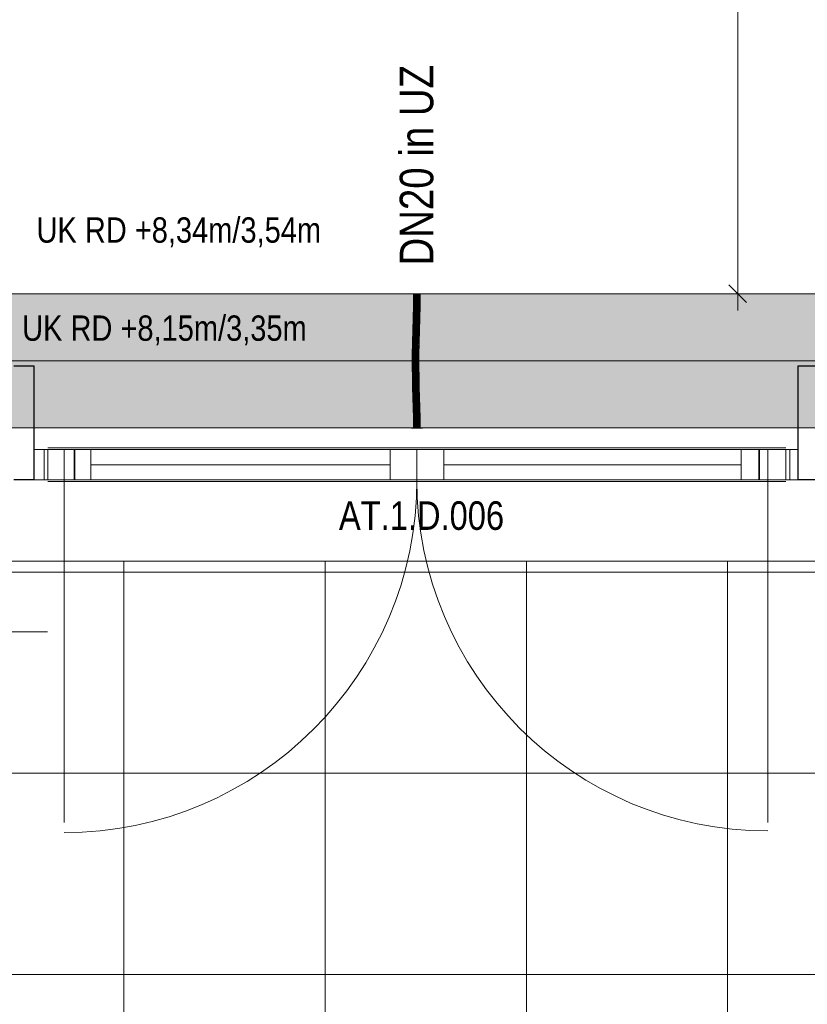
# Model space of a CAD drawing. Extents: x -1920 to 300, y 62 to 656.
# Tile 14 of 60: x -1766 to -1743, y 221 to 251. Entities that reach past the tile are written whole.
import ezdxf
from ezdxf.lldxf.tags import DXFTag

# ---------------------------------------------------------------- set-up
doc = ezdxf.new("R2010")
doc.units = 0
doc.layers.get('0').update_dxf_attribs({"lineweight": 35})
for name, color, linetype, lineweight, true_color in [('00_Beschriftung UZ', 3, 'Continuous', 13, 0x00ff00), ('30 -33 Aussenwände- 7 Fassade_ Elemente', 7, 'Continuous', 9, 0x00aacc), ('30 -35 Decken- 1 Konstruktion-Träger- Stahlbeton', 7, 'grob-A06G9HJG8I', 13, 0x33aa00), ('70 -72 Beschriftung- 1 Beschriftung allgemein', 7, 'Continuous', 9, 0xff6633), ('70 -76 Bemaßung- 2 Allgemein', 9, 'Continuous', 5, 0x808080), ('E_Leerrohr 20', 7, 'Continuous', 13, 0xcc0099), ('E_Leerrohr 20-Shading', 7, 'Continuous', 13, 0xcc0099)]:
    doc.layers.add(name, color=color, linetype=linetype, lineweight=lineweight, true_color=true_color)
for name, color, linetype, lineweight in [('60- 61 allgemeine Ausstattung- 4 Terrassen', 7, 'Continuous', 9), ('70 -71 Achsen- 1 Gebäudeachsen', 7, 'STRICHPUNKT2-A06G9HJF8I', 18), ('Detailelementbeschriftung', 7, 'Continuous', 9), ('Keine-1', 7, 'Continuous', 15)]:
    doc.layers.add(name, color=color, linetype=linetype, lineweight=lineweight)
doc.layers.add('iwb_Schraffur_Unterzug', color=7, linetype='Continuous', lineweight=5, true_color=0xffffcc, plot=False)
doc.styles.get("Standard").update_dxf_attribs({"font": 'ARIALN.TTF'})
tags = doc.linetypes.add('grob-A06G9HJG8I', pattern=[14, 3, -8, 3]).pattern_tags.tags
tags[8:9] = [DXFTag(74, 4), DXFTag(75, 0), DXFTag(340, '0'), DXFTag(46, 0.0), DXFTag(50, 0.0), DXFTag(44, 0.0), DXFTag(45, 0.0)]
tags[6:7] = [DXFTag(74, 4), DXFTag(75, 0), DXFTag(340, '0'), DXFTag(46, 0.0), DXFTag(50, 0.0), DXFTag(44, 0.0), DXFTag(45, 0.0)]
tags[4:5] = [DXFTag(74, 4), DXFTag(75, 0), DXFTag(340, '0'), DXFTag(46, 0.0), DXFTag(50, 0.0), DXFTag(44, 0.0), DXFTag(45, 0.0)]
tags = doc.linetypes.add('STRICHPUNKT2', pattern=[12.7, 6.35, -3.175, 0, -3.175]).pattern_tags.tags
tags[10:11] = [DXFTag(74, 4), DXFTag(75, 0), DXFTag(340, '0'), DXFTag(46, 0.0), DXFTag(50, 0.0), DXFTag(44, 0.0), DXFTag(45, 0.0)]
tags[8:9] = [DXFTag(74, 4), DXFTag(75, 0), DXFTag(340, '0'), DXFTag(46, 0.0), DXFTag(50, 0.0), DXFTag(44, 0.0), DXFTag(45, 0.0)]
tags[6:7] = [DXFTag(74, 4), DXFTag(75, 0), DXFTag(340, '0'), DXFTag(46, 0.0), DXFTag(50, 0.0), DXFTag(44, 0.0), DXFTag(45, 0.0)]
tags[4:5] = [DXFTag(74, 4), DXFTag(75, 0), DXFTag(340, '0'), DXFTag(46, 0.0), DXFTag(50, 0.0), DXFTag(44, 0.0), DXFTag(45, 0.0)]
tags = doc.linetypes.add('STRICHPUNKT2-A06G9HJF8I', pattern=[12.7, 6.35, -3.175, 0, -3.175]).pattern_tags.tags
tags[10:11] = [DXFTag(74, 4), DXFTag(75, 0), DXFTag(340, '0'), DXFTag(46, 0.0), DXFTag(50, 0.0), DXFTag(44, 0.0), DXFTag(45, 0.0)]
tags[8:9] = [DXFTag(74, 4), DXFTag(75, 0), DXFTag(340, '0'), DXFTag(46, 0.0), DXFTag(50, 0.0), DXFTag(44, 0.0), DXFTag(45, 0.0)]
tags[6:7] = [DXFTag(74, 4), DXFTag(75, 0), DXFTag(340, '0'), DXFTag(46, 0.0), DXFTag(50, 0.0), DXFTag(44, 0.0), DXFTag(45, 0.0)]
tags[4:5] = [DXFTag(74, 4), DXFTag(75, 0), DXFTag(340, '0'), DXFTag(46, 0.0), DXFTag(50, 0.0), DXFTag(44, 0.0), DXFTag(45, 0.0)]

# ---------------------------------------------------------------- blocks, each defined once
blk = doc.blocks.new('Shading-A06G9H3R8I', base_point=(-1754.328, 241.185))
at = {"layer": 'E_Leerrohr 20-Shading', "color": 223, "true_color": 0xc67fb4}
for points in [[(-1754.468, 242.636), (-1754.497, 242.636), (-1754.471, 242.275), (-1754.5, 242.276)], [(-1754.297, 242.636), (-1754.327, 242.636), (-1754.3, 242.273), (-1754.33, 242.273)], [(-1754.471, 242.275), (-1754.5, 242.276), (-1754.48, 241.913), (-1754.508, 241.914)], [(-1754.479, 241.913), (-1754.471, 242.275), (-1754.48, 241.913)], [(-1754.303, 242.273), (-1754.33, 242.273), (-1754.316, 241.909), (-1754.337, 241.91)], [(-1754.308, 241.909), (-1754.3, 242.273), (-1754.316, 241.909), (-1754.303, 242.273)], [(-1754.48, 241.913), (-1754.508, 241.914), (-1754.491, 241.551), (-1754.518, 241.552)], [(-1754.489, 241.551), (-1754.479, 241.913), (-1754.491, 241.551), (-1754.48, 241.913)], [(-1754.328, 241.91), (-1754.337, 241.91), (-1754.341, 241.547), (-1754.347, 241.547)], [(-1754.333, 241.547), (-1754.316, 241.909), (-1754.341, 241.547), (-1754.328, 241.91)], [(-1754.318, 241.547), (-1754.308, 241.909), (-1754.333, 241.547), (-1754.316, 241.909)], [(-1754.527, 241.189), (-1754.495, 241.414), (-1754.518, 241.552), (-1754.491, 241.551)], [(-1754.503, 241.189), (-1754.5, 241.254), (-1754.527, 241.189), (-1754.495, 241.414)], [(-1754.498, 241.188), (-1754.492, 241.438), (-1754.503, 241.189)], [(-1754.495, 241.414), (-1754.5, 241.254), (-1754.492, 241.433), (-1754.493, 241.406)], [(-1754.491, 241.551), (-1754.495, 241.414), (-1754.489, 241.551), (-1754.492, 241.433)], [(-1754.493, 241.406), (-1754.492, 241.438), (-1754.492, 241.433)], [(-1754.341, 241.547), (-1754.347, 241.547), (-1754.353, 241.185), (-1754.357, 241.185)], [(-1754.349, 241.185), (-1754.333, 241.547), (-1754.353, 241.185), (-1754.341, 241.547)], [(-1754.328, 241.185), (-1754.318, 241.547), (-1754.349, 241.185), (-1754.333, 241.547)], [(-1754.503, 241.189), (-1754.527, 241.189), (-1754.514, 240.825), (-1754.534, 240.826)], [(-1754.505, 240.825), (-1754.498, 241.188), (-1754.514, 240.825), (-1754.503, 241.189)], [(-1754.362, 240.824), (-1754.353, 241.185), (-1754.364, 240.824), (-1754.356, 241.185)], [(-1754.356, 241.185), (-1754.357, 241.185), (-1754.364, 240.824)], [(-1754.36, 240.824), (-1754.349, 241.185), (-1754.362, 240.824), (-1754.353, 241.185)], [(-1754.36, 240.824), (-1754.349, 241.185), (-1754.355, 240.988)], [(-1754.36, 240.824), (-1754.334, 240.823), (-1754.349, 241.185), (-1754.328, 241.185)], [(-1754.516, 240.645), (-1754.514, 240.825), (-1754.535, 240.645), (-1754.534, 240.826)], [(-1754.506, 240.462), (-1754.505, 240.825), (-1754.517, 240.462), (-1754.514, 240.825)], [(-1754.364, 240.642), (-1754.362, 240.642), (-1754.362, 240.824), (-1754.36, 240.824)], [(-1754.364, 240.642), (-1754.364, 240.642), (-1754.364, 240.824), (-1754.362, 240.824)], [(-1754.362, 240.642), (-1754.335, 240.642), (-1754.36, 240.824), (-1754.334, 240.823)], [(-1754.362, 240.642), (-1754.36, 240.824), (-1754.361, 240.679)], [(-1754.36, 240.824), (-1754.36, 240.824), (-1754.361, 240.679)], [(-1754.36, 240.824), (-1754.36, 240.824), (-1754.355, 240.988)], [(-1754.517, 240.462), (-1754.516, 240.645), (-1754.536, 240.462), (-1754.535, 240.645)], [(-1754.517, 240.462), (-1754.536, 240.462), (-1754.51, 240.156), (-1754.532, 240.156)], [(-1754.503, 240.157), (-1754.506, 240.462), (-1754.51, 240.156), (-1754.517, 240.462)], [(-1754.363, 240.462), (-1754.362, 240.642), (-1754.365, 240.462), (-1754.364, 240.642)], [(-1754.363, 240.462), (-1754.365, 240.462), (-1754.356, 240.159), (-1754.361, 240.159)], [(-1754.363, 240.462), (-1754.336, 240.462), (-1754.362, 240.642), (-1754.335, 240.642)], [(-1754.332, 240.16), (-1754.336, 240.462), (-1754.356, 240.159), (-1754.363, 240.462)], [(-1754.51, 240.156), (-1754.532, 240.156), (-1754.498, 239.852), (-1754.524, 239.851)], [(-1754.495, 239.852), (-1754.503, 240.157), (-1754.498, 239.852), (-1754.51, 240.156)], [(-1754.356, 240.159), (-1754.361, 240.159), (-1754.344, 239.856), (-1754.354, 239.856)], [(-1754.324, 239.856), (-1754.332, 240.16), (-1754.344, 239.856), (-1754.356, 240.159)], [(-1754.524, 239.851), (-1754.514, 239.767), (-1754.498, 239.852), (-1754.493, 239.767)], [(-1754.514, 239.767), (-1754.524, 239.851), (-1754.522, 239.767)], [(-1754.492, 239.732), (-1754.495, 239.852), (-1754.498, 239.852)], [(-1754.351, 239.768), (-1754.339, 239.768), (-1754.354, 239.856), (-1754.344, 239.856)], [(-1754.339, 239.768), (-1754.322, 239.769), (-1754.344, 239.856), (-1754.324, 239.856)], [(-1754.515, 239.546), (-1754.486, 239.547), (-1754.522, 239.767), (-1754.514, 239.767)], [(-1754.514, 239.767), (-1754.486, 239.547), (-1754.493, 239.767), (-1754.492, 239.732)], [(-1754.345, 239.551), (-1754.328, 239.552), (-1754.351, 239.768), (-1754.339, 239.768)], [(-1754.328, 239.552), (-1754.315, 239.552), (-1754.339, 239.768), (-1754.322, 239.769)], [(-1754.486, 239.547), (-1754.515, 239.546), (-1754.477, 239.243), (-1754.507, 239.243)], [(-1754.328, 239.552), (-1754.345, 239.551), (-1754.313, 239.247), (-1754.336, 239.247)], [(-1754.307, 239.248), (-1754.315, 239.552), (-1754.313, 239.247), (-1754.328, 239.552)], [(-1754.477, 239.243), (-1754.507, 239.243), (-1754.471, 238.94), (-1754.5, 238.939)], [(-1754.471, 238.94), (-1754.477, 239.243), (-1754.471, 238.94), (-1754.477, 239.243)], [(-1754.313, 239.247), (-1754.336, 239.247), (-1754.302, 238.942), (-1754.329, 238.942)], [(-1754.3, 238.942), (-1754.307, 239.248), (-1754.302, 238.942), (-1754.313, 239.247)], [(-1754.471, 238.94), (-1754.5, 238.939), (-1754.47, 238.636), (-1754.497, 238.636)], [(-1754.469, 238.636), (-1754.468, 238.636), (-1754.471, 238.94)], [(-1754.297, 238.636), (-1754.302, 238.942), (-1754.327, 238.636), (-1754.329, 238.942)], [(-1754.297, 238.636), (-1754.3, 238.942), (-1754.302, 238.942)]]:
    blk.add_solid(points, dxfattribs=at)
at = {"layer": 'E_Leerrohr 20-Shading', "color": 231, "true_color": 0xe17fc9}
for points in [[(-1754.397, 242.636), (-1754.468, 242.636), (-1754.4, 242.274), (-1754.471, 242.275)], [(-1754.397, 242.636), (-1754.4, 242.274), (-1754.398, 242.274)], [(-1754.398, 242.274), (-1754.395, 242.274), (-1754.397, 242.636)], [(-1754.395, 242.274), (-1754.33, 242.273), (-1754.397, 242.636), (-1754.327, 242.636)], [(-1754.4, 242.274), (-1754.471, 242.275), (-1754.408, 241.912), (-1754.479, 241.913)], [(-1754.4, 242.274), (-1754.408, 241.912), (-1754.406, 241.912)], [(-1754.406, 241.912), (-1754.401, 241.911), (-1754.4, 242.274), (-1754.398, 242.274)], [(-1754.398, 242.274), (-1754.401, 241.911), (-1754.395, 242.274), (-1754.39, 241.911)], [(-1754.39, 241.911), (-1754.337, 241.91), (-1754.395, 242.274), (-1754.33, 242.273)], [(-1754.408, 241.912), (-1754.479, 241.913), (-1754.418, 241.549), (-1754.489, 241.551)], [(-1754.406, 241.912), (-1754.408, 241.912), (-1754.412, 241.549), (-1754.418, 241.549)], [(-1754.412, 241.549), (-1754.403, 241.549), (-1754.406, 241.912), (-1754.401, 241.911)], [(-1754.401, 241.911), (-1754.403, 241.549), (-1754.39, 241.911), (-1754.383, 241.548)], [(-1754.383, 241.548), (-1754.347, 241.547), (-1754.39, 241.911), (-1754.337, 241.91)], [(-1754.492, 241.438), (-1754.498, 241.188), (-1754.487, 241.188)], [(-1754.492, 241.438), (-1754.43, 241.196), (-1754.489, 241.551), (-1754.425, 241.549)], [(-1754.487, 241.188), (-1754.43, 241.187), (-1754.492, 241.438), (-1754.43, 241.196)], [(-1754.43, 241.196), (-1754.427, 241.187), (-1754.425, 241.549), (-1754.418, 241.549)], [(-1754.417, 241.549), (-1754.418, 241.549), (-1754.426, 241.187), (-1754.427, 241.187)], [(-1754.419, 241.187), (-1754.412, 241.549), (-1754.426, 241.187), (-1754.417, 241.549)], [(-1754.419, 241.187), (-1754.406, 241.186), (-1754.412, 241.549), (-1754.403, 241.549)], [(-1754.403, 241.549), (-1754.406, 241.186), (-1754.383, 241.548), (-1754.376, 241.186)], [(-1754.376, 241.186), (-1754.357, 241.185), (-1754.383, 241.548), (-1754.347, 241.547)], [(-1754.487, 241.188), (-1754.498, 241.188), (-1754.482, 240.825), (-1754.505, 240.825)], [(-1754.482, 240.825), (-1754.434, 240.824), (-1754.487, 241.188), (-1754.43, 241.187)], [(-1754.434, 240.824), (-1754.427, 241.187), (-1754.43, 241.187)], [(-1754.426, 241.187), (-1754.427, 241.187), (-1754.433, 240.824), (-1754.434, 240.824)], [(-1754.424, 240.824), (-1754.419, 241.187), (-1754.433, 240.824), (-1754.426, 241.187)], [(-1754.43, 241.187), (-1754.427, 241.187), (-1754.43, 241.196)], [(-1754.424, 240.824), (-1754.408, 240.824), (-1754.419, 241.187), (-1754.406, 241.186)], [(-1754.406, 241.186), (-1754.408, 240.824), (-1754.376, 241.186), (-1754.371, 240.824)], [(-1754.376, 241.186), (-1754.371, 240.824), (-1754.357, 241.185), (-1754.368, 240.824)], [(-1754.482, 240.825), (-1754.505, 240.825), (-1754.481, 240.462), (-1754.506, 240.462)], [(-1754.435, 240.644), (-1754.434, 240.824), (-1754.482, 240.644), (-1754.482, 240.825)], [(-1754.435, 240.644), (-1754.425, 240.643), (-1754.433, 240.824), (-1754.424, 240.824)], [(-1754.433, 240.824), (-1754.434, 240.824), (-1754.435, 240.644)], [(-1754.426, 240.462), (-1754.409, 240.462), (-1754.424, 240.824), (-1754.408, 240.824)], [(-1754.408, 240.824), (-1754.409, 240.462), (-1754.371, 240.824), (-1754.37, 240.462)], [(-1754.368, 240.824), (-1754.371, 240.824), (-1754.369, 240.772)], [(-1754.369, 240.772), (-1754.371, 240.824), (-1754.371, 240.72)], [(-1754.364, 240.642), (-1754.369, 240.772), (-1754.37, 240.462), (-1754.371, 240.72)], [(-1754.364, 240.824), (-1754.368, 240.824), (-1754.364, 240.642), (-1754.369, 240.772)], [(-1754.481, 240.462), (-1754.506, 240.462), (-1754.484, 240.157), (-1754.503, 240.157)], [(-1754.484, 240.157), (-1754.433, 240.158), (-1754.481, 240.462), (-1754.439, 240.462)], [(-1754.482, 240.644), (-1754.481, 240.462), (-1754.442, 240.644), (-1754.439, 240.462)], [(-1754.439, 240.462), (-1754.436, 240.462), (-1754.442, 240.644), (-1754.435, 240.644)], [(-1754.433, 240.158), (-1754.432, 240.158), (-1754.439, 240.462), (-1754.436, 240.462)], [(-1754.426, 240.462), (-1754.435, 240.644), (-1754.436, 240.462)], [(-1754.426, 240.462), (-1754.436, 240.462), (-1754.425, 240.158), (-1754.432, 240.158)], [(-1754.435, 240.644), (-1754.426, 240.462), (-1754.425, 240.643)], [(-1754.425, 240.158), (-1754.407, 240.158), (-1754.426, 240.462), (-1754.409, 240.462)], [(-1754.371, 240.462), (-1754.409, 240.462), (-1754.379, 240.159), (-1754.407, 240.158)], [(-1754.377, 240.159), (-1754.37, 240.462), (-1754.379, 240.159), (-1754.371, 240.462)], [(-1754.37, 240.462), (-1754.377, 240.159), (-1754.371, 240.394)], [(-1754.365, 240.462), (-1754.371, 240.394), (-1754.368, 240.159), (-1754.373, 240.159)], [(-1754.37, 240.462), (-1754.371, 240.394), (-1754.369, 240.462)], [(-1754.371, 240.394), (-1754.365, 240.462), (-1754.369, 240.462)], [(-1754.364, 240.642), (-1754.37, 240.462), (-1754.369, 240.462)], [(-1754.369, 240.462), (-1754.365, 240.462), (-1754.364, 240.642)], [(-1754.365, 240.462), (-1754.368, 240.159), (-1754.361, 240.159)], [(-1754.484, 240.157), (-1754.503, 240.157), (-1754.489, 239.852), (-1754.495, 239.852)], [(-1754.424, 239.854), (-1754.432, 240.158), (-1754.489, 239.852), (-1754.484, 240.157)], [(-1754.425, 240.158), (-1754.432, 240.158), (-1754.423, 239.854), (-1754.424, 239.854)], [(-1754.423, 239.854), (-1754.405, 239.854), (-1754.425, 240.158), (-1754.407, 240.158)], [(-1754.377, 240.159), (-1754.407, 240.158), (-1754.387, 239.855), (-1754.405, 239.854)], [(-1754.373, 240.159), (-1754.377, 240.159), (-1754.378, 239.855), (-1754.387, 239.855)], [(-1754.373, 240.159), (-1754.378, 239.855), (-1754.368, 240.159), (-1754.371, 239.855)], [(-1754.377, 240.159), (-1754.373, 240.159), (-1754.371, 240.394)], [(-1754.368, 240.159), (-1754.371, 239.855), (-1754.361, 240.159), (-1754.358, 239.855)], [(-1754.358, 239.855), (-1754.354, 239.856), (-1754.361, 240.159)], [(-1754.489, 239.852), (-1754.495, 239.852), (-1754.492, 239.732)], [(-1754.422, 239.768), (-1754.424, 239.854), (-1754.491, 239.767), (-1754.489, 239.852)], [(-1754.423, 239.854), (-1754.424, 239.854), (-1754.422, 239.768)], [(-1754.422, 239.768), (-1754.404, 239.718), (-1754.423, 239.854), (-1754.405, 239.854)], [(-1754.387, 239.855), (-1754.405, 239.854), (-1754.388, 239.826)], [(-1754.388, 239.826), (-1754.405, 239.854), (-1754.392, 239.684), (-1754.404, 239.718)], [(-1754.379, 239.812), (-1754.378, 239.855), (-1754.388, 239.826), (-1754.387, 239.855)], [(-1754.371, 239.855), (-1754.378, 239.855), (-1754.371, 239.8), (-1754.379, 239.812)], [(-1754.371, 239.8), (-1754.357, 239.778), (-1754.371, 239.855), (-1754.358, 239.855)], [(-1754.357, 239.778), (-1754.351, 239.768), (-1754.358, 239.855), (-1754.354, 239.856)], [(-1754.492, 239.732), (-1754.415, 239.549), (-1754.491, 239.767), (-1754.422, 239.768)], [(-1754.415, 239.549), (-1754.492, 239.732), (-1754.486, 239.547)], [(-1754.415, 239.549), (-1754.403, 239.55), (-1754.422, 239.768), (-1754.404, 239.718)], [(-1754.392, 239.684), (-1754.404, 239.718), (-1754.396, 239.55), (-1754.403, 239.55)], [(-1754.385, 239.55), (-1754.382, 239.657), (-1754.396, 239.55), (-1754.392, 239.684)], [(-1754.382, 239.657), (-1754.379, 239.812), (-1754.392, 239.684), (-1754.388, 239.826)], [(-1754.373, 239.631), (-1754.382, 239.657), (-1754.374, 239.551), (-1754.385, 239.55)], [(-1754.371, 239.8), (-1754.379, 239.812), (-1754.373, 239.631), (-1754.382, 239.657)], [(-1754.355, 239.551), (-1754.354, 239.578), (-1754.374, 239.551), (-1754.373, 239.631)], [(-1754.373, 239.631), (-1754.355, 239.581), (-1754.371, 239.8), (-1754.357, 239.778)], [(-1754.355, 239.581), (-1754.354, 239.578), (-1754.357, 239.778), (-1754.351, 239.768)], [(-1754.355, 239.551), (-1754.345, 239.551), (-1754.354, 239.578)], [(-1754.354, 239.578), (-1754.345, 239.551), (-1754.351, 239.768)], [(-1754.415, 239.549), (-1754.486, 239.547), (-1754.407, 239.245), (-1754.477, 239.243)], [(-1754.403, 239.55), (-1754.415, 239.549), (-1754.4, 239.245), (-1754.407, 239.245)], [(-1754.396, 239.55), (-1754.403, 239.55), (-1754.401, 239.394)], [(-1754.385, 239.55), (-1754.396, 239.55), (-1754.4, 239.245), (-1754.401, 239.394)], [(-1754.385, 239.55), (-1754.4, 239.245), (-1754.391, 239.245)], [(-1754.385, 239.55), (-1754.391, 239.245), (-1754.374, 239.551), (-1754.378, 239.246)], [(-1754.378, 239.246), (-1754.36, 239.246), (-1754.374, 239.551), (-1754.355, 239.551)], [(-1754.36, 239.246), (-1754.336, 239.247), (-1754.355, 239.551), (-1754.345, 239.551)], [(-1754.407, 239.245), (-1754.477, 239.243), (-1754.4, 238.941), (-1754.471, 238.94)], [(-1754.406, 239.245), (-1754.407, 239.245), (-1754.399, 238.941), (-1754.4, 238.941)], [(-1754.399, 238.941), (-1754.398, 238.941), (-1754.406, 239.245), (-1754.4, 239.245)], [(-1754.391, 239.245), (-1754.4, 239.245), (-1754.395, 238.941), (-1754.398, 238.941)], [(-1754.378, 239.246), (-1754.391, 239.245), (-1754.38, 238.941), (-1754.395, 238.941)], [(-1754.364, 238.941), (-1754.36, 239.246), (-1754.38, 238.941), (-1754.378, 239.246)], [(-1754.364, 238.941), (-1754.329, 238.942), (-1754.36, 239.246), (-1754.336, 239.247)], [(-1754.4, 238.941), (-1754.471, 238.94), (-1754.397, 238.636), (-1754.468, 238.636)], [(-1754.4, 238.941), (-1754.398, 238.794), (-1754.399, 238.941), (-1754.398, 238.908)], [(-1754.397, 238.636), (-1754.397, 238.73), (-1754.4, 238.941)], [(-1754.399, 238.941), (-1754.396, 238.815), (-1754.395, 238.941)], [(-1754.398, 238.794), (-1754.397, 238.73), (-1754.398, 238.908), (-1754.396, 238.815)], [(-1754.393, 238.636), (-1754.396, 238.815), (-1754.397, 238.636)], [(-1754.396, 238.815), (-1754.393, 238.636), (-1754.364, 238.941), (-1754.368, 238.636)], [(-1754.396, 238.815), (-1754.364, 238.941), (-1754.395, 238.941)], [(-1754.368, 238.636), (-1754.327, 238.636), (-1754.364, 238.941), (-1754.329, 238.942)]]:
    blk.add_solid(points, dxfattribs=at)
blk = doc.blocks.new('Shading-A06G9H3T8I', base_point=(-1754.395, 238.636))
at = {"layer": 'E_Leerrohr 20-Shading', "color": 213, "true_color": 0xd67fc0}
for points in [[(-1754.397, 238.941), (-1754.397, 239.03), (-1754.497, 238.636), (-1754.497, 239.03)], [(-1754.397, 238.941), (-1754.353, 238.807), (-1754.397, 239.03), (-1754.35, 239.03)], [(-1754.353, 238.807), (-1754.297, 238.636), (-1754.35, 239.03), (-1754.297, 239.03)], [(-1754.397, 238.941), (-1754.497, 238.636), (-1754.404, 238.636)], [(-1754.404, 238.636), (-1754.4, 238.636), (-1754.397, 238.941), (-1754.397, 238.82)], [(-1754.4, 238.636), (-1754.397, 238.636), (-1754.397, 238.82)], [(-1754.395, 238.636), (-1754.356, 238.636), (-1754.397, 238.941), (-1754.353, 238.807)], [(-1754.397, 238.941), (-1754.397, 238.636), (-1754.395, 238.636)], [(-1754.356, 238.636), (-1754.297, 238.636), (-1754.353, 238.807)], [(-1754.397, 238.636), (-1754.562, 238.636), (-1754.397, 238.63), (-1754.562, 238.63)], [(-1754.361, 238.636), (-1754.397, 238.636), (-1754.361, 238.63), (-1754.397, 238.63)], [(-1754.232, 238.63), (-1754.232, 238.636), (-1754.361, 238.63), (-1754.361, 238.636)]]:
    blk.add_solid(points, dxfattribs=at)
blk = doc.blocks.new('Shading-A06G9H3V8I', base_point=(-1754.397, 242.636))
at = {"layer": 'E_Leerrohr 20-Shading', "color": 213, "true_color": 0xd67fc0}
for points in [[(-1754.562, 242.636), (-1754.397, 242.636), (-1754.562, 242.642), (-1754.397, 242.642)], [(-1754.497, 242.242), (-1754.397, 242.242), (-1754.497, 242.636), (-1754.397, 242.636)], [(-1754.397, 242.642), (-1754.397, 242.636), (-1754.351, 242.642), (-1754.351, 242.636)], [(-1754.397, 242.636), (-1754.397, 242.242), (-1754.297, 242.636), (-1754.303, 242.242)], [(-1754.351, 242.636), (-1754.232, 242.636), (-1754.351, 242.642), (-1754.232, 242.642)], [(-1754.303, 242.242), (-1754.297, 242.242), (-1754.297, 242.636)]]:
    blk.add_solid(points, dxfattribs=at)
blk = doc.blocks.new('Referenz-A06G9HJH8I', base_point=(-1905.787, 86.892))
at = {"layer": '30 -33 Aussenwände- 7 Fassade_ Elemente', "color": 0, "linetype": 'Continuous', "lineweight": -2, "ltscale": 0.25}
for p, q in [((-1766.414, 240.492), (-1765.814, 240.492)), ((-1765.814, 240.492), (-1765.814, 237.092)), ((-1743.031, 237.092), (-1743.031, 240.492)), ((-1743.031, 240.492), (-1742.431, 240.492)), ((-1765.814, 237.092), (-1766.414, 237.092)), ((-1742.431, 237.092), (-1743.031, 237.092))]:
    blk.add_line(p, q, dxfattribs=at)
at = {"layer": '30 -33 Aussenwände- 7 Fassade_ Elemente', "color": 0, "linetype": 'Continuous', "lineweight": 18, "ltscale": 0.18}
for p, q in [((-1765.814, 237.992), (-1764.914, 237.992)), ((-1765.814, 237.092), (-1765.814, 237.992)), ((-1765.514, 237.092), (-1765.514, 237.992)), ((-1765.514, 237.992), (-1743.281, 237.992)), ((-1764.914, 237.992), (-1764.114, 237.992)), ((-1764.914, 237.992), (-1764.914, 237.092)), ((-1764.114, 237.992), (-1764.114, 237.092)), ((-1755.197, 237.992), (-1754.397, 237.992)), ((-1755.197, 237.092), (-1755.197, 237.992)), ((-1754.397, 237.092), (-1754.397, 237.992)), ((-1754.397, 237.992), (-1753.597, 237.992)), ((-1753.597, 237.992), (-1753.597, 237.092)), ((-1744.731, 237.992), (-1743.931, 237.992)), ((-1744.731, 237.092), (-1744.731, 237.992)), ((-1743.931, 237.992), (-1743.931, 237.092)), ((-1743.931, 237.992), (-1743.031, 237.992)), ((-1743.281, 237.992), (-1743.281, 237.092)), ((-1743.031, 237.992), (-1743.031, 237.092)), ((-1764.114, 237.542), (-1755.197, 237.542)), ((-1744.731, 237.542), (-1753.597, 237.542)), ((-1764.914, 237.092), (-1765.814, 237.092)), ((-1743.281, 237.092), (-1765.514, 237.092)), ((-1764.114, 237.092), (-1764.914, 237.092)), ((-1754.397, 237.092), (-1755.197, 237.092)), ((-1753.597, 237.092), (-1754.397, 237.092)), ((-1743.931, 237.092), (-1744.731, 237.092)), ((-1743.031, 237.092), (-1743.931, 237.092))]:
    blk.add_line(p, q, dxfattribs=at)
at = {"layer": '30 -33 Aussenwände- 7 Fassade_ Elemente', "color": 0, "linetype": 'grob-A06G9HJG8I', "ltscale": 0.13}
for p, q in [((-1765.397, 238.042), (-1743.397, 238.042)), ((-1765.397, 237.042), (-1743.397, 237.042)), ((-1764.914, 226.876), (-1764.914, 237.092)), ((-1764.597, 237.092), (-1754.397, 237.092)), ((-1744.197, 237.092), (-1754.397, 237.092)), ((-1743.93, 226.876), (-1743.93, 237.092)), ((-1815.331, 234.672), (-1740.331, 234.672))]:
    blk.add_line(p, q, dxfattribs=at)
at = {"layer": '30 -33 Aussenwände- 7 Fassade_ Elemente', "color": 0, "linetype": 'Continuous', "ltscale": 0.13}
for p, q in [((-1765.397, 237.092), (-1765.397, 237.992)), ((-1765.397, 237.992), (-1764.597, 237.992)), ((-1764.614, 237.992), (-1764.614, 237.092)), ((-1754.397, 237.992), (-1764.614, 237.992)), ((-1764.597, 237.992), (-1764.597, 237.092)), ((-1754.397, 237.092), (-1754.397, 237.992)), ((-1754.397, 237.992), (-1744.181, 237.992)), ((-1744.197, 237.092), (-1744.197, 237.992)), ((-1744.197, 237.992), (-1743.397, 237.992)), ((-1744.181, 237.992), (-1744.181, 237.092)), ((-1743.397, 237.992), (-1743.397, 237.092)), ((-1764.597, 237.092), (-1765.397, 237.092)), ((-1764.614, 237.092), (-1754.397, 237.092)), ((-1744.181, 237.092), (-1754.397, 237.092)), ((-1743.397, 237.092), (-1744.197, 237.092))]:
    blk.add_line(p, q, dxfattribs=at)
at = {"layer": '30 -35 Decken- 1 Konstruktion-Träger- Stahlbeton', "color": 0}
for p, q in [((-1813.831, 242.642), (-1665.831, 242.642)), ((-1813.831, 238.642), (-1665.831, 238.642))]:
    blk.add_line(p, q, dxfattribs=at)
at = {"layer": '60- 61 allgemeine Ausstattung- 4 Terrassen', "color": 0}
for p, q in [((-1763.131, 216.342), (-1763.131, 234.672)), ((-1757.131, 216.342), (-1757.131, 234.672)), ((-1751.131, 216.342), (-1751.131, 234.672)), ((-1745.131, 216.342), (-1745.131, 234.672)), ((-1818.531, 234.342), (-1698.403, 234.342)), ((-1818.531, 228.342), (-1698.403, 228.342)), ((-1818.531, 222.342), (-1698.403, 222.342))]:
    blk.add_line(p, q, dxfattribs=at)
at = {"layer": '70 -71 Achsen- 1 Gebäudeachsen', "color": 0, "linetype": 'STRICHPUNKT2-A06G9HJF8I', "ltscale": 0.18}
blk.add_line((-1858.301, 240.642), (-23.361, 240.642), dxfattribs=at)
at = {"layer": '70 -72 Beschriftung- 1 Beschriftung allgemein', "color": 0, "linetype": 'Continuous', "ltscale": 0.13}
blk.add_line((-1765.406, 232.557), (-1788.906, 232.557), dxfattribs=at)
at = {"layer": '70 -76 Bemaßung- 2 Allgemein', "color": 0, "linetype": 'Continuous', "ltscale": 0.13}
for p, q in [((-1744.831, 243.173), (-1744.831, 320.612)), ((-1744.831, 242.142), (-1744.831, 243.173)), ((-1743.581, 242.642), (-1745.331, 242.642))]:
    blk.add_line(p, q, dxfattribs=at)
at = {"layer": '70 -76 Bemaßung- 2 Allgemein', "color": 0, "linetype": 'Continuous', "lineweight": 20, "ltscale": 0.2}
blk.add_line((-1744.565, 242.377), (-1745.096, 242.908), dxfattribs=at)
at = {"layer": 'Keine-1', "color": 0, "linetype": 'grob-A06G9HJG8I', "ltscale": 0.15}
for centre, major_axis in [((-1764.914, 237.092), (0, -10.517)), ((-1743.93, 237.092), (-10.468, 0))]:
    blk.add_ellipse(centre, major_axis=major_axis, ratio=1, start_param=0, end_param=1.570796, dxfattribs=at)
at = {"layer": '00_Beschriftung UZ', "color": 0, "linetype": 'Continuous', "ltscale": 0.13, "char_height": 0.75516, "attachment_point": 1}
for s, insert in [('{\\fArial Narrow;UK RD +8,34m/3,54m}', (-1765.738, 244.918)), ('{\\fArial Narrow;UK RD +8,15m/3,35m}', (-1766.166, 241.993))]:
    blk.add_mtext(s, dxfattribs=dict(at, insert=insert))
at = {"layer": '70 -72 Beschriftung- 1 Beschriftung allgemein', "color": 0, "linetype": 'Continuous', "ltscale": 0.13, "insert": (-1756.721, 236.451), "char_height": 0.85, "attachment_point": 1}
blk.add_mtext('{\\fArial Narrow;AT.1.D.006}', dxfattribs=at)
blk = doc.blocks.new('Referenz-A06G9HJJ8I', base_point=(-1817.831, 154.592))
at = {"layer": 'iwb_Schraffur_Unterzug', "linetype": 'Continuous', "ltscale": 0.13}
blk.add_hatch(color=256, dxfattribs=at).paths.add_polyline_path([(-1813.831, 240.642), (-1813.831, 242.642), (-1665.831, 242.642), (-1665.831, 238.642), (-1813.831, 238.642)])
blk = doc.blocks.new('Flexrohr-A06G9IEL8I', base_point=(-1754.536, 238.636))
at = {"color": 0, "linetype": 'ByBlock', "lineweight": -2, "ltscale": 0.13}
for p, q in [((-1754.497, 242.636), (-1754.5, 242.276)), ((-1754.497, 242.636), (-1754.297, 242.636)), ((-1754.297, 242.636), (-1754.3, 242.273)), ((-1754.5, 242.276), (-1754.508, 241.914)), ((-1754.495, 242.238), (-1754.307, 242.235)), ((-1754.493, 242.437), (-1754.305, 242.436)), ((-1754.3, 242.273), (-1754.308, 241.909)), ((-1754.508, 241.914), (-1754.518, 241.552)), ((-1754.499, 242.039), (-1754.311, 242.035)), ((-1754.308, 241.909), (-1754.318, 241.547)), ((-1754.51, 241.639), (-1754.322, 241.634)), ((-1754.504, 241.839), (-1754.316, 241.834)), ((-1754.518, 241.552), (-1754.527, 241.189)), ((-1754.515, 241.439), (-1754.327, 241.434)), ((-1754.318, 241.547), (-1754.327, 241.185)), ((-1754.527, 241.189), (-1754.534, 240.826)), ((-1754.524, 241.039), (-1754.336, 241.035)), ((-1754.52, 241.239), (-1754.332, 241.235)), ((-1754.327, 241.185), (-1754.334, 240.823)), ((-1754.534, 240.826), (-1754.536, 240.462)), ((-1754.528, 240.838), (-1754.34, 240.836)), ((-1754.334, 240.823), (-1754.336, 240.462)), ((-1754.536, 240.462), (-1754.532, 240.156)), ((-1754.529, 240.637), (-1754.341, 240.637)), ((-1754.529, 240.436), (-1754.341, 240.437)), ((-1754.336, 240.462), (-1754.332, 240.16)), ((-1754.532, 240.156), (-1754.524, 239.851)), ((-1754.527, 240.236), (-1754.339, 240.238)), ((-1754.332, 240.16), (-1754.324, 239.856)), ((-1754.524, 239.851), (-1754.515, 239.546)), ((-1754.523, 240.035), (-1754.335, 240.039)), ((-1754.324, 239.856), (-1754.315, 239.552)), ((-1754.518, 239.834), (-1754.33, 239.84)), ((-1754.512, 239.634), (-1754.324, 239.64)), ((-1754.515, 239.546), (-1754.507, 239.243)), ((-1754.506, 239.435), (-1754.318, 239.44)), ((-1754.315, 239.552), (-1754.307, 239.248)), ((-1754.507, 239.243), (-1754.5, 238.939)), ((-1754.5, 239.235), (-1754.312, 239.24)), ((-1754.496, 239.036), (-1754.308, 239.039)), ((-1754.307, 239.248), (-1754.3, 238.942)), ((-1754.5, 238.939), (-1754.497, 238.636)), ((-1754.493, 238.836), (-1754.305, 238.838)), ((-1754.3, 238.942), (-1754.297, 238.636)), ((-1754.497, 238.636), (-1754.297, 238.636)), ((-1754.491, 238.637), (-1754.303, 238.637))]:
    blk.add_line(p, q, dxfattribs=at)
blk = doc.blocks.new('Einzeiliger Text-A06G9IEN8I', base_point=(-1754.907, 243.481))
at = {"color": 0, "lineweight": -2, "insert": (-1754.907, 243.481), "char_height": 1, "attachment_point": 1, "rotation": 90}
blk.add_mtext('{\\fArial Narrow;DN20 in UZ}', dxfattribs=at)
blk = doc.blocks.new('Enddeckel-A06G9IEP8I', base_point=(-1754.562, 238.63))
at = {"color": 0, "linetype": 'ByBlock', "lineweight": -2, "ltscale": 0.13}
for p, q in [((-1754.497, 239.03), (-1754.497, 238.636)), ((-1754.439, 239.03), (-1754.497, 239.03)), ((-1754.356, 239.03), (-1754.439, 239.03)), ((-1754.297, 239.03), (-1754.356, 239.03)), ((-1754.297, 238.636), (-1754.297, 239.03)), ((-1754.562, 238.636), (-1754.562, 238.63)), ((-1754.466, 238.636), (-1754.562, 238.636)), ((-1754.466, 238.63), (-1754.562, 238.63)), ((-1754.439, 238.636), (-1754.497, 238.636)), ((-1754.329, 238.636), (-1754.466, 238.636)), ((-1754.329, 238.63), (-1754.466, 238.63)), ((-1754.356, 238.636), (-1754.439, 238.636)), ((-1754.297, 238.636), (-1754.356, 238.636)), ((-1754.232, 238.636), (-1754.329, 238.636)), ((-1754.232, 238.63), (-1754.329, 238.63)), ((-1754.232, 238.63), (-1754.232, 238.636))]:
    blk.add_line(p, q, dxfattribs=at)
at = {"color": 0, "linetype": 'STRICHPUNKT2', "lineweight": 5, "ltscale": 0.13}
blk.add_line((-1754.397, 238.636), (-1754.397, 239.03), dxfattribs=at)
blk = doc.blocks.new('Enddeckel-A06G9IER8I', base_point=(-1754.562, 242.242))
at = {"color": 0, "linetype": 'ByBlock', "lineweight": -2, "ltscale": 0.13}
for p, q in [((-1754.562, 242.642), (-1754.562, 242.636)), ((-1754.562, 242.642), (-1754.466, 242.642)), ((-1754.562, 242.636), (-1754.466, 242.636)), ((-1754.497, 242.636), (-1754.497, 242.242)), ((-1754.497, 242.636), (-1754.439, 242.636)), ((-1754.466, 242.642), (-1754.329, 242.642)), ((-1754.466, 242.636), (-1754.329, 242.636)), ((-1754.439, 242.636), (-1754.356, 242.636)), ((-1754.356, 242.636), (-1754.297, 242.636)), ((-1754.329, 242.642), (-1754.232, 242.642)), ((-1754.329, 242.636), (-1754.232, 242.636)), ((-1754.297, 242.242), (-1754.297, 242.636)), ((-1754.232, 242.636), (-1754.232, 242.642)), ((-1754.497, 242.242), (-1754.439, 242.242)), ((-1754.439, 242.242), (-1754.356, 242.242)), ((-1754.356, 242.242), (-1754.297, 242.242))]:
    blk.add_line(p, q, dxfattribs=at)
at = {"color": 0, "linetype": 'STRICHPUNKT2', "lineweight": 5, "ltscale": 0.13}
blk.add_line((-1754.397, 242.636), (-1754.397, 242.242), dxfattribs=at)

msp = doc.modelspace()

# ---------------------------------------------------------------- block references
at = {"color": 8, "lineweight": 25, "ltscale": 0.25, "true_color": 0x808080}
for name, p in [('Referenz-A06G9HJH8I', (-1905.787, 86.892)), ('Referenz-A06G9HJJ8I', (-1817.831, 154.592))]:
    msp.add_blockref(name, p, dxfattribs=at)
at = {"layer": 'Detailelementbeschriftung', "ltscale": 0.13}
msp.add_blockref('Einzeiliger Text-A06G9IEN8I', (-1754.907, 243.481), dxfattribs=at)
at = {"layer": 'E_Leerrohr 20'}
for name, p in [('Shading-A06G9H3V8I', (-1754.397, 242.636)), ('Shading-A06G9H3R8I', (-1754.328, 241.185)), ('Shading-A06G9H3T8I', (-1754.395, 238.636))]:
    msp.add_blockref(name, p, dxfattribs=at)
at = {"layer": 'E_Leerrohr 20', "ltscale": 0.13}
for name, p in [('Enddeckel-A06G9IER8I', (-1754.562, 242.242)), ('Flexrohr-A06G9IEL8I', (-1754.536, 238.636)), ('Enddeckel-A06G9IEP8I', (-1754.562, 238.63))]:
    msp.add_blockref(name, p, dxfattribs=at)

doc.saveas('drawing.dxf')
